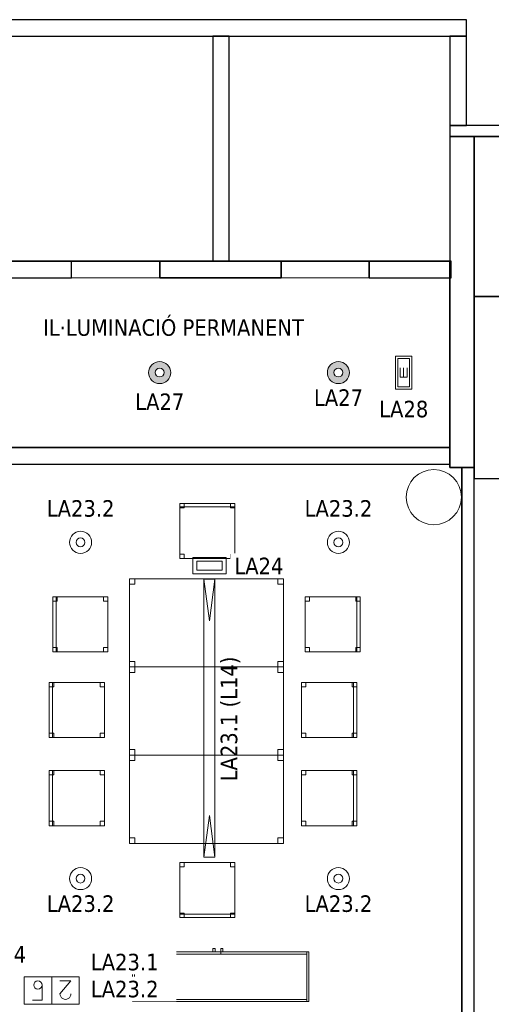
# Model space of a CAD drawing. Header units: metres. Extents: x 391.1 to 427.5, y 12.8 to 28.4.
# Tile 233 of 234: x 417.2 to 421.5, y 19.3 to 28.2. Entities that reach past the tile are written whole.
import ezdxf

# ---------------------------------------------------------------- set-up
doc = ezdxf.new("R2010")
doc.units = ezdxf.units.M
doc.layers.add('01_SUELOS', color=7, linetype='Continuous', lineweight=25, true_color=0x007f00)
for name, color, linetype, lineweight in [('02_MOBILIARIO', 7, 'Continuous', 18), ('A-COLS-____-MCUT', 7, 'Continuous', 18), ('A-COLS-____-OTLN', 7, 'Continuous', 18), ('A-DETL-____-MBND', 7, 'Continuous', 18), ('A-DETL-GENF-OTLN', 7, 'Continuous', 18), ('A-GENM-____-OTLN', 7, 'Continuous', 18), ('A-WALL-____-MCUT', 7, 'Continuous', 25), ('A-WALL-____-OTLN', 7, 'Continuous', 25), ('E-ELEC-FIXT-IDEN', 7, 'Continuous', 30), ('E-LITE-____-IDEN', 7, 'Continuous', 30), ('E-LITE-EQPM-IDEN', 7, 'Continuous', 30), ('G-____-____-TEXT', 7, 'Continuous', 30), ('Mobiliario', 7, 'Continuous', 18)]:
    doc.layers.add(name, color=color, linetype=linetype, lineweight=lineweight)
doc.styles.add('Tahoma_4', font='tahoma.ttf', dxfattribs={"height": 0.15})

# ---------------------------------------------------------------- blocks, each defined once
blk = doc.blocks.new('Family - Cadira d_Oficina_PA-152026-03_ENLLUMENAT_P0A')
at = {"layer": 'A-DETL-____-MBND', "color": 253, "true_color": 0xaaaaaa}
for p, q in [((0, 0), (0, 0.5)), ((0, 0.5), (0.5, 0.5)), ((0.5, 0.5), (0, 0.5)), ((0, 0.5), (0, 0)), ((0, 0.46), (0, 0.5)), ((0, 0.5), (0.04, 0.5)), ((0, 0.5), (0, 0.46)), ((0.04, 0.5), (0, 0.5)), ((0.04, 0.46), (0, 0.46)), ((0, 0.46), (0.04, 0.46)), ((0.04, 0.5), (0.04, 0.46)), ((0.04, 0.46), (0.04, 0.5)), ((0.46, 0.46), (0.46, 0.5)), ((0.46, 0.5), (0.5, 0.5)), ((0.46, 0.5), (0.46, 0.46)), ((0.5, 0.5), (0.46, 0.5)), ((0.5, 0.46), (0.46, 0.46)), ((0.46, 0.46), (0.5, 0.46)), ((0.47, 0), (0.47, 0.5)), ((0.47, 0.5), (0.5, 0.5)), ((0.47, 0.5), (0.47, 0)), ((0.5, 0.5), (0.47, 0.5)), ((0.5, 0.5), (0.5, 0)), ((0.5, 0), (0.5, 0.5)), ((0.5, 0.5), (0.5, 0.46)), ((0.5, 0.46), (0.5, 0.5)), ((0.5, 0.5), (0.5, 0)), ((0.5, 0), (0.5, 0.5)), ((0, 0), (0, 0.04)), ((0, 0.04), (0.04, 0.04)), ((0, 0.04), (0, 0)), ((0.04, 0.04), (0, 0.04)), ((0.5, 0), (0, 0)), ((0, 0), (0.5, 0)), ((0.04, 0), (0, 0)), ((0, 0), (0.04, 0)), ((0.04, 0.04), (0.04, 0)), ((0.04, 0), (0.04, 0.04)), ((0.46, 0), (0.46, 0.04)), ((0.46, 0.04), (0.5, 0.04)), ((0.46, 0.04), (0.46, 0)), ((0.5, 0.04), (0.46, 0.04)), ((0.5, 0), (0.46, 0)), ((0.46, 0), (0.5, 0)), ((0.47, 0), (0.5, 0)), ((0.5, 0.04), (0.5, 0)), ((0.5, 0), (0.5, 0.04)), ((0.5, 0), (0.47, 0))]:
    blk.add_line(p, q, dxfattribs=at)
blk = doc.blocks.new('Family - Evans PA-152030-03_ENLLUMENAT_P0A')
at = {"layer": 'A-WALL-____-MCUT', "color": 253, "true_color": 0xaaaaaa}
for p, q in [((2.0405, 0.15), (0, 0.15)), ((0, 0.15), (0, 0)), ((2.0405, 0), (2.0405, 0.15)), ((0, 0), (2.0405, 0))]:
    blk.add_line(p, q, dxfattribs=at)
at = {"layer": 'A-WALL-____-OTLN', "color": 253, "true_color": 0xaaaaaa}
for p, q in [((2.0405, 0.15), (0, 0.15)), ((0, 0.15), (0, 0)), ((2.0405, 0), (2.0405, 0.15)), ((0, 0), (2.0405, 0))]:
    blk.add_line(p, q, dxfattribs=at)
at = {"layer": 'A-WALL-____-OTLN', "color": 253, "lineweight": 18, "true_color": 0xaaaaaa}
blk.add_line((0, 0), (2.0405, 0), dxfattribs=at)
blk = doc.blocks.new('Family - Evans PA-152062-03_ENLLUMENAT_P0A')
at = {"layer": 'A-WALL-____-MCUT', "color": 253, "true_color": 0xaaaaaa}
for p, q in [((4.3623, 0.15), (0, 0.15)), ((0, 0.15), (0, 0)), ((0, 0), (4.3623, 0))]:
    blk.add_line(p, q, dxfattribs=at)
at = {"layer": 'A-WALL-____-OTLN', "color": 253, "true_color": 0xaaaaaa}
for p, q in [((4.3623, 0.15), (0, 0.15)), ((0, 0.15), (0, 0)), ((0, 0), (4.3623, 0))]:
    blk.add_line(p, q, dxfattribs=at)
at = {"layer": 'A-WALL-____-OTLN', "color": 253, "lineweight": 18, "true_color": 0xaaaaaa}
blk.add_line((0, 0), (4.3623, 0), dxfattribs=at)
blk = doc.blocks.new('Family - Cadira d_Oficina_PA-152230-03_ENLLUMENAT_P0A')
at = {"layer": 'A-DETL-____-MBND', "color": 253, "true_color": 0xaaaaaa}
for p, q in [((0, 0), (0, 0.5)), ((0, 0.5), (0.5, 0.5)), ((0.5, 0.5), (0, 0.5)), ((0, 0.5), (0, 0)), ((0, 0.46), (0, 0.5)), ((0, 0.5), (0.04, 0.5)), ((0, 0.5), (0, 0.46)), ((0.04, 0.5), (0, 0.5)), ((0, 0.47), (0, 0.5)), ((0, 0.5), (0.5, 0.5)), ((0, 0.5), (0, 0.47)), ((0.5, 0.5), (0, 0.5)), ((0.5, 0.47), (0, 0.47)), ((0, 0.47), (0.5, 0.47)), ((0.04, 0.46), (0, 0.46)), ((0, 0.46), (0.04, 0.46)), ((0.04, 0.5), (0.04, 0.46)), ((0.04, 0.46), (0.04, 0.5)), ((0.46, 0.46), (0.46, 0.5)), ((0.46, 0.5), (0.5, 0.5)), ((0.46, 0.5), (0.46, 0.46)), ((0.5, 0.5), (0.46, 0.5)), ((0.5, 0.46), (0.46, 0.46)), ((0.46, 0.46), (0.5, 0.46)), ((0.5, 0.5), (0.5, 0.46)), ((0.5, 0.46), (0.5, 0.5)), ((0.5, 0.5), (0.5, 0)), ((0.5, 0), (0.5, 0.5)), ((0.5, 0.5), (0.5, 0.47)), ((0.5, 0.47), (0.5, 0.5)), ((0, 0), (0, 0.04)), ((0, 0.04), (0.04, 0.04)), ((0, 0.04), (0, 0)), ((0.04, 0.04), (0, 0.04)), ((0.5, 0), (0, 0)), ((0, 0), (0.5, 0)), ((0.04, 0), (0, 0)), ((0, 0), (0.04, 0)), ((0.04, 0.04), (0.04, 0)), ((0.04, 0), (0.04, 0.04)), ((0.46, 0), (0.46, 0.04)), ((0.46, 0.04), (0.5, 0.04)), ((0.46, 0.04), (0.46, 0)), ((0.5, 0.04), (0.46, 0.04)), ((0.46, 0), (0.5, 0)), ((0.5, 0.04), (0.5, 0)), ((0.5, 0), (0.5, 0.04)), ((0.5, 0), (0.46, 0))]:
    blk.add_line(p, q, dxfattribs=at)
blk = doc.blocks.new('Family - Taula 140X80_PA-152242-03_ENLLUMENAT_P0A')
at = {"layer": 'A-DETL-____-MBND', "color": 253, "true_color": 0xaaaaaa}
for p, q in [((0, 0), (0, 0.8001)), ((0, 0.8001), (1.3969, 0.8001)), ((1.3969, 0.8001), (0, 0.8001)), ((0, 0.8001), (0, 0)), ((0, 0.7501), (0, 0.8001)), ((0, 0.8001), (0.05, 0.8001)), ((0.05, 0.8001), (0, 0.8001)), ((0, 0.8001), (0, 0.7501)), ((0.05, 0.7501), (0, 0.7501)), ((0, 0.7501), (0.05, 0.7501)), ((0.05, 0.8001), (0.05, 0.7501)), ((0.05, 0.7501), (0.05, 0.8001)), ((1.3469, 0.7501), (1.3469, 0.8001)), ((1.3469, 0.8001), (1.3969, 0.8001)), ((1.3969, 0.8001), (1.3469, 0.8001)), ((1.3469, 0.8001), (1.3469, 0.7501)), ((1.3969, 0.7501), (1.3469, 0.7501)), ((1.3469, 0.7501), (1.3969, 0.7501)), ((1.3969, 0.8001), (1.3969, 0.7501)), ((1.3969, 0.7501), (1.3969, 0.8001)), ((1.3969, 0.8001), (1.3969, 0)), ((1.3969, 0), (1.3969, 0.8001)), ((0, 0), (0, 0.05)), ((0, 0.05), (0.05, 0.05)), ((0.05, 0.05), (0, 0.05)), ((0, 0.05), (0, 0)), ((1.3969, 0), (0, 0)), ((0, 0), (1.3969, 0)), ((0.05, 0), (0, 0)), ((0, 0), (0.05, 0)), ((0.05, 0.05), (0.05, 0)), ((0.05, 0), (0.05, 0.05)), ((1.3469, 0), (1.3469, 0.05)), ((1.3469, 0.05), (1.3969, 0.05)), ((1.3969, 0.05), (1.3469, 0.05)), ((1.3469, 0.05), (1.3469, 0)), ((1.3969, 0), (1.3469, 0)), ((1.3969, 0.05), (1.3969, 0)), ((1.3969, 0), (1.3969, 0.05)), ((1.3469, 0), (1.3969, 0))]:
    blk.add_line(p, q, dxfattribs=at)
blk = doc.blocks.new('Family - Evans PA-152249-03_ENLLUMENAT_P0A')
at = {"layer": 'A-WALL-____-MCUT', "color": 253, "true_color": 0xaaaaaa}
for p, q in [((1.76, 0.15), (0.8801, 0.15)), ((1.76, 0), (1.76, 0.15)), ((3.66, 0.15), (2.56, 0.15)), ((2.56, 0.15), (2.56, 0)), ((3.66, 0), (3.66, 0.15)), ((5.2036, 0.15), (4.46, 0.15)), ((4.46, 0.15), (4.46, 0)), ((5.2036, 0), (5.2036, 0.15)), ((0.8801, 0), (1.76, 0)), ((2.56, 0), (3.66, 0)), ((4.46, 0), (5.2036, 0))]:
    blk.add_line(p, q, dxfattribs=at)
at = {"layer": 'A-WALL-____-OTLN', "color": 253, "true_color": 0xaaaaaa}
for p, q in [((1.76, 0.15), (0, 0.15)), ((1.76, 0), (1.76, 0.15)), ((3.66, 0.15), (2.56, 0.15)), ((2.56, 0), (2.56, 0.15)), ((3.66, 0.15), (3.66, 0)), ((4.46, 0), (4.46, 0.15)), ((5.2036, 0.15), (4.46, 0.15)), ((5.2036, 0), (5.2036, 0.15)), ((0, 0), (1.76, 0)), ((4.46, 0), (5.2036, 0)), ((3.66, 0), (2.56, 0))]:
    blk.add_line(p, q, dxfattribs=at)
at = {"layer": 'A-WALL-____-OTLN', "color": 253, "lineweight": 18, "true_color": 0xaaaaaa}
blk.add_line((-0.0002, 0), (5.19, 0), dxfattribs=at)
blk = doc.blocks.new('Family - Vano de puerta PA-152253-03_ENLLUMENAT_P0A')
at = {"layer": 'A-GENM-____-OTLN', "color": 253, "true_color": 0xaaaaaa}
for p, q in [((417.7069, 26.0396), (417.7069, 25.8896)), ((418.5069, 26.0396), (417.7069, 26.0396)), ((417.7069, 26.0396), (417.7069, 25.8896)), ((417.7069, 26.0396), (418.5069, 26.0396)), ((418.5069, 25.8896), (418.5069, 26.0396)), ((418.5069, 26.0396), (418.5069, 25.8896)), ((417.7069, 25.8896), (418.5069, 25.8896)), ((418.5069, 25.8896), (417.7069, 25.8896))]:
    blk.add_line(p, q, dxfattribs=at)
blk = doc.blocks.new('Family - Vano de puerta PA-152255-03_ENLLUMENAT_P0A')
at = {"layer": 'A-GENM-____-OTLN', "color": 253, "true_color": 0xaaaaaa}
for p, q in [((419.6069, 26.0396), (419.6069, 25.8896)), ((420.4069, 26.0396), (419.6069, 26.0396)), ((419.6069, 26.0396), (419.6069, 25.8896)), ((419.6069, 26.0396), (420.4069, 26.0396)), ((420.4069, 25.8896), (420.4069, 26.0396)), ((420.4069, 26.0396), (420.4069, 25.8896)), ((419.6069, 25.8896), (420.4069, 25.8896)), ((420.4069, 25.8896), (419.6069, 25.8896))]:
    blk.add_line(p, q, dxfattribs=at)
blk = doc.blocks.new('Family - Evans PA-152263-03_ENLLUMENAT_P0A')
at = {"layer": 'A-WALL-____-MCUT', "color": 253, "true_color": 0xaaaaaa}
for p, q in [((3.0001, 0.22), (0, 0.22)), ((0, 0.22), (0, 0)), ((3.0001, 0), (3.0001, 0.22)), ((0, 0), (3.0001, 0))]:
    blk.add_line(p, q, dxfattribs=at)
at = {"layer": 'A-WALL-____-OTLN', "color": 253, "true_color": 0xaaaaaa}
for p, q in [((3.0001, 0.22), (0, 0.22)), ((0, 0.22), (0, 0)), ((3.0001, 0), (3.0001, 0.22)), ((0, 0), (3.0001, 0))]:
    blk.add_line(p, q, dxfattribs=at)
at = {"layer": 'A-WALL-____-OTLN', "color": 253, "lineweight": 18, "true_color": 0xaaaaaa}
blk.add_line((0, 0), (2.9979, 0), dxfattribs=at)
blk = doc.blocks.new('Family - LONDR55-XX_ZZ-ARQ-CAA-M3D-Londres55-152321-03_ENLLUMENAT_P0A')
at = {"layer": '01_SUELOS', "color": 9, "true_color": 0xaad4aa}
for p, q in [((17.78, 2.4059), (13.5678, 2.4059)), ((17.78, 2.4059), (13.5678, 2.4059)), ((13.5678, 2.4059), (17.78, 2.4059)), ((13.5678, 2.4059), (17.78, 2.4059)), ((17.78, 0.7159), (17.78, 2.4059)), ((17.78, 0.7159), (17.78, 2.4059)), ((17.78, 0.7159), (17.78, 2.4059)), ((17.78, 0.7159), (17.78, 2.4059)), ((6.46, 0.7095), (17.78, 0.7159)), ((6.46, 0.7095), (17.78, 0.7159)), ((17.78, 0.7159), (6.46, 0.7095)), ((17.78, 0.7159), (6.46, 0.7095))]:
    blk.add_line(p, q, dxfattribs=at)
blk = doc.blocks.new('Family - Evans PA-152325-03_ENLLUMENAT_P0A')
at = {"layer": 'A-WALL-____-MCUT', "color": 253, "true_color": 0xaaaaaa}
for p, q in [((6.7, 0.15), (0, 0.15)), ((0, 0.15), (0, 0)), ((0, 0), (6.7, 0))]:
    blk.add_line(p, q, dxfattribs=at)
at = {"layer": 'A-WALL-____-OTLN', "color": 253, "true_color": 0xaaaaaa}
for p, q in [((6.7, 0.15), (0, 0.15)), ((0, 0.15), (0, 0)), ((0, 0), (6.7, 0))]:
    blk.add_line(p, q, dxfattribs=at)
at = {"layer": 'A-WALL-____-OTLN', "color": 253, "lineweight": 18, "true_color": 0xaaaaaa}
blk.add_line((0, 0), (6.7, 0), dxfattribs=at)
blk = doc.blocks.new('Family - Cadira d_Oficina_PA-152335-03_ENLLUMENAT_P0A')
at = {"layer": 'A-DETL-____-MBND', "color": 253, "true_color": 0xaaaaaa}
for p, q in [((0, 0.5), (0.03, 0.5)), ((0, 0), (0, 0.5)), ((0.03, 0.5), (0, 0.5)), ((0, 0.5), (0, 0)), ((0, 0), (0, 0.5)), ((0, 0.5), (0.5, 0.5)), ((0, 0.5), (0, 0)), ((0.5, 0.5), (0, 0.5)), ((0, 0.5), (0.04, 0.5)), ((0, 0.46), (0, 0.5)), ((0.04, 0.5), (0, 0.5)), ((0, 0.5), (0, 0.46)), ((0.04, 0.46), (0, 0.46)), ((0, 0.46), (0.04, 0.46)), ((0.03, 0.5), (0.03, 0)), ((0.03, 0), (0.03, 0.5)), ((0.04, 0.5), (0.04, 0.46)), ((0.04, 0.46), (0.04, 0.5)), ((0.46, 0.5), (0.5, 0.5)), ((0.46, 0.46), (0.46, 0.5)), ((0.5, 0.5), (0.46, 0.5)), ((0.46, 0.5), (0.46, 0.46)), ((0.5, 0.46), (0.46, 0.46)), ((0.46, 0.46), (0.5, 0.46)), ((0.5, 0.5), (0.5, 0)), ((0.5, 0), (0.5, 0.5)), ((0.5, 0.5), (0.5, 0.46)), ((0.5, 0.46), (0.5, 0.5)), ((0, 0.04), (0.04, 0.04)), ((0, 0), (0, 0.04)), ((0.04, 0.04), (0, 0.04)), ((0, 0.04), (0, 0)), ((0.04, 0), (0, 0)), ((0, 0), (0.04, 0)), ((0, 0), (0.03, 0)), ((0.5, 0), (0, 0)), ((0, 0), (0.5, 0)), ((0.04, 0.04), (0.04, 0)), ((0.04, 0), (0.04, 0.04)), ((0.46, 0.04), (0.5, 0.04)), ((0.46, 0), (0.46, 0.04)), ((0.5, 0.04), (0.46, 0.04)), ((0.46, 0.04), (0.46, 0)), ((0.5, 0), (0.46, 0)), ((0.46, 0), (0.5, 0)), ((0.5, 0.04), (0.5, 0)), ((0.5, 0), (0.5, 0.04)), ((0.03, 0), (0, 0))]:
    blk.add_line(p, q, dxfattribs=at)
blk = doc.blocks.new('Family - Armai 160x45_PA-152357-03_ENLLUMENAT_P0A')
at = {"layer": '02_MOBILIARIO', "color": 253, "true_color": 0xaaaaaa}
for p, q in [((0.02, 0.45), (0, 0.45)), ((0, 0), (0, 0.45)), ((0, 0.45), (1.6, 0.45)), ((1.6, 0.45), (0, 0.45)), ((0, 0), (0, 0.45)), ((0, 0.45), (0, 0)), ((0.02, 0.43), (0.02, 0.45)), ((0.02, 0.45), (0.8, 0.45)), ((0.02, 0.45), (0.02, 0)), ((0.73, 0.45), (0.73, 0.48)), ((0.73, 0.48), (0.75, 0.48)), ((0.73, 0.45), (0.73, 0.48)), ((0.75, 0.48), (0.73, 0.48)), ((0.75, 0.45), (0.73, 0.45)), ((0.73, 0.45), (0.75, 0.45)), ((0.75, 0.48), (0.75, 0.45)), ((0.75, 0.45), (0.75, 0.48)), ((0.8, 0.45), (0.8, 0.48)), ((0.8, 0.48), (0.82, 0.48)), ((0.8, 0.45), (0.8, 0.48)), ((0.82, 0.48), (0.8, 0.48)), ((0.8, 0.43), (0.8, 0.45)), ((0.8, 0.45), (1.58, 0.45)), ((0.8, 0.43), (0.8, 0.45)), ((0.82, 0.45), (0.8, 0.45)), ((0.8, 0.45), (0.82, 0.45)), ((0.82, 0.48), (0.82, 0.45)), ((0.82, 0.45), (0.82, 0.48)), ((1.58, 0.43), (1.58, 0.45)), ((1.6, 0.45), (1.58, 0.45)), ((1.58, 0), (1.58, 0.45)), ((1.6, 0.45), (1.6, 0)), ((1.6, 0.45), (1.6, 0)), ((1.6, 0), (1.6, 0.45)), ((0.8, 0.43), (0.02, 0.43)), ((1.58, 0.43), (0.8, 0.43)), ((0.02, 0), (0, 0)), ((1.6, 0), (0, 0)), ((0, 0), (1.6, 0)), ((0.02, 0), (0.02, 0.02)), ((0.02, 0.02), (1.58, 0.02)), ((1.58, 0), (0.02, 0)), ((1.58, 0), (1.58, 0.02)), ((1.6, 0), (1.58, 0))]:
    blk.add_line(p, q, dxfattribs=at)
at = {"layer": 'Mobiliario', "color": 253, "true_color": 0xaaaaaa}
for p, q in [((0.02, 0.45), (0, 0.45)), ((0, 0.45), (0, 0)), ((0.8, 0.45), (0.02, 0.45)), ((0.02, 0.45), (0.02, 0.43)), ((0.02, 0), (0.02, 0.45)), ((1.58, 0.45), (0.8, 0.45)), ((0.8, 0.45), (0.8, 0.43)), ((0.8, 0.43), (0.8, 0.45)), ((1.58, 0.43), (1.58, 0.45)), ((1.6, 0.45), (1.58, 0.45)), ((1.58, 0.45), (1.58, 0)), ((1.6, 0), (1.6, 0.45)), ((0.02, 0.43), (0.8, 0.43)), ((0.8, 0.43), (1.58, 0.43)), ((0, 0), (0.02, 0)), ((1.58, 0.02), (0.02, 0.02)), ((0.02, 0.02), (0.02, 0)), ((0.02, 0), (1.58, 0)), ((1.58, 0), (1.58, 0.02)), ((1.58, 0), (1.6, 0))]:
    blk.add_line(p, q, dxfattribs=at)
blk = doc.blocks.new('Family - Mampara PA-152398-03_ENLLUMENAT_P0A')
at = {"layer": 'A-WALL-____-MCUT', "color": 253, "true_color": 0xaaaaaa}
for p, q in [((9.6199, 0.11), (0, 0.11)), ((9.6199, 0), (9.6199, 0.11)), ((0, 0), (9.6199, 0))]:
    blk.add_line(p, q, dxfattribs=at)
at = {"layer": 'A-WALL-____-OTLN', "color": 253, "true_color": 0xaaaaaa}
for p, q in [((9.6199, 0.11), (0, 0.11)), ((9.6199, 0), (9.6199, 0.11)), ((0, 0), (9.6199, 0))]:
    blk.add_line(p, q, dxfattribs=at)
at = {"layer": 'A-WALL-____-OTLN', "color": 253, "lineweight": 18, "true_color": 0xaaaaaa}
blk.add_line((0, 0), (9.6199, 0), dxfattribs=at)
blk = doc.blocks.new('Family - Cadira d_Oficina_PA-152422-03_ENLLUMENAT_P0A')
at = {"layer": 'A-DETL-____-MBND', "color": 253, "true_color": 0xaaaaaa}
for p, q in [((0, 0), (0, 0.5)), ((0, 0.5), (0.5, 0.5)), ((0.5, 0.5), (0, 0.5)), ((0, 0.5), (0, 0)), ((0, 0.46), (0, 0.5)), ((0, 0.5), (0.04, 0.5)), ((0, 0.5), (0, 0.46)), ((0.04, 0.5), (0, 0.5)), ((0.04, 0.46), (0, 0.46)), ((0, 0.46), (0.04, 0.46)), ((0.04, 0.5), (0.04, 0.46)), ((0.04, 0.46), (0.04, 0.5)), ((0.46, 0.46), (0.46, 0.5)), ((0.46, 0.5), (0.5, 0.5)), ((0.46, 0.5), (0.46, 0.46)), ((0.5, 0.5), (0.46, 0.5)), ((0.5, 0.46), (0.46, 0.46)), ((0.46, 0.46), (0.5, 0.46)), ((0.47, 0), (0.47, 0.5)), ((0.47, 0.5), (0.5, 0.5)), ((0.47, 0.5), (0.47, 0)), ((0.5, 0.5), (0.47, 0.5)), ((0.5, 0.5), (0.5, 0.46)), ((0.5, 0.46), (0.5, 0.5)), ((0.5, 0.5), (0.5, 0)), ((0.5, 0), (0.5, 0.5)), ((0.5, 0.5), (0.5, 0)), ((0.5, 0), (0.5, 0.5)), ((0, 0), (0, 0.04)), ((0, 0.04), (0.04, 0.04)), ((0, 0.04), (0, 0)), ((0.04, 0.04), (0, 0.04)), ((0.5, 0), (0, 0)), ((0, 0), (0.5, 0)), ((0.04, 0), (0, 0)), ((0, 0), (0.04, 0)), ((0.04, 0.04), (0.04, 0)), ((0.04, 0), (0.04, 0.04)), ((0.46, 0), (0.46, 0.04)), ((0.46, 0.04), (0.5, 0.04)), ((0.46, 0.04), (0.46, 0)), ((0.5, 0.04), (0.46, 0.04)), ((0.5, 0), (0.46, 0)), ((0.46, 0), (0.5, 0)), ((0.47, 0), (0.5, 0)), ((0.5, 0.04), (0.5, 0)), ((0.5, 0), (0.5, 0.04)), ((0.5, 0), (0.47, 0))]:
    blk.add_line(p, q, dxfattribs=at)
blk = doc.blocks.new('Family - Taula 140X80_PA-152446-03_ENLLUMENAT_P0A')
at = {"layer": 'A-DETL-____-MBND', "color": 253, "true_color": 0xaaaaaa}
for p, q in [((0, 0.7501), (0, 0.8001)), ((0, 0.8001), (0.05, 0.8001)), ((0.05, 0.8001), (0, 0.8001)), ((0, 0.8001), (0, 0.7501)), ((0, 0), (0, 0.8001)), ((0, 0.8001), (1.3969, 0.8001)), ((1.3969, 0.8001), (0, 0.8001)), ((0, 0.8001), (0, 0)), ((0.05, 0.7501), (0, 0.7501)), ((0, 0.7501), (0.05, 0.7501)), ((0.05, 0.8001), (0.05, 0.7501)), ((0.05, 0.7501), (0.05, 0.8001)), ((1.3469, 0.7501), (1.3469, 0.8001)), ((1.3469, 0.8001), (1.3969, 0.8001)), ((1.3969, 0.8001), (1.3469, 0.8001)), ((1.3469, 0.8001), (1.3469, 0.7501)), ((1.3969, 0.7501), (1.3469, 0.7501)), ((1.3469, 0.7501), (1.3969, 0.7501)), ((1.3969, 0.8001), (1.3969, 0.7501)), ((1.3969, 0.7501), (1.3969, 0.8001)), ((1.3969, 0.8001), (1.3969, 0)), ((1.3969, 0), (1.3969, 0.8001)), ((0, 0), (0, 0.05)), ((0, 0.05), (0.05, 0.05)), ((0.05, 0.05), (0, 0.05)), ((0, 0.05), (0, 0)), ((0.05, 0), (0, 0)), ((0, 0), (0.05, 0)), ((1.3969, 0), (0, 0)), ((0, 0), (1.3969, 0)), ((0.05, 0.05), (0.05, 0)), ((0.05, 0), (0.05, 0.05)), ((1.3469, 0), (1.3469, 0.05)), ((1.3469, 0.05), (1.3969, 0.05)), ((1.3969, 0.05), (1.3469, 0.05)), ((1.3469, 0.05), (1.3469, 0)), ((1.3969, 0), (1.3469, 0)), ((1.3969, 0.05), (1.3969, 0)), ((1.3969, 0), (1.3969, 0.05)), ((1.3469, 0), (1.3969, 0))]:
    blk.add_line(p, q, dxfattribs=at)
blk = doc.blocks.new('Family - Cadira d_Oficina_PA-152475-03_ENLLUMENAT_P0A')
at = {"layer": 'A-DETL-____-MBND', "color": 253, "true_color": 0xaaaaaa}
for p, q in [((0, 0), (0, 0.5)), ((0, 0.5), (0.5, 0.5)), ((0, 0.5), (0, 0)), ((0.5, 0.5), (0, 0.5)), ((0, 0.5), (0.03, 0.5)), ((0, 0), (0, 0.5)), ((0.03, 0.5), (0, 0.5)), ((0, 0.5), (0, 0)), ((0, 0.5), (0.04, 0.5)), ((0, 0.46), (0, 0.5)), ((0.04, 0.5), (0, 0.5)), ((0, 0.5), (0, 0.46)), ((0.04, 0.46), (0, 0.46)), ((0, 0.46), (0.04, 0.46)), ((0.03, 0.5), (0.03, 0)), ((0.03, 0), (0.03, 0.5)), ((0.04, 0.5), (0.04, 0.46)), ((0.04, 0.46), (0.04, 0.5)), ((0.46, 0.5), (0.5, 0.5)), ((0.46, 0.46), (0.46, 0.5)), ((0.5, 0.5), (0.46, 0.5)), ((0.46, 0.5), (0.46, 0.46)), ((0.5, 0.46), (0.46, 0.46)), ((0.46, 0.46), (0.5, 0.46)), ((0.5, 0.5), (0.5, 0)), ((0.5, 0), (0.5, 0.5)), ((0.5, 0.5), (0.5, 0.46)), ((0.5, 0.46), (0.5, 0.5)), ((0, 0.04), (0.04, 0.04)), ((0, 0), (0, 0.04)), ((0.04, 0.04), (0, 0.04)), ((0, 0.04), (0, 0)), ((0.04, 0), (0, 0)), ((0, 0), (0.04, 0)), ((0.5, 0), (0, 0)), ((0, 0), (0.5, 0)), ((0, 0), (0.03, 0)), ((0.04, 0.04), (0.04, 0)), ((0.04, 0), (0.04, 0.04)), ((0.46, 0.04), (0.5, 0.04)), ((0.46, 0), (0.46, 0.04)), ((0.5, 0.04), (0.46, 0.04)), ((0.46, 0.04), (0.46, 0)), ((0.5, 0), (0.46, 0)), ((0.46, 0), (0.5, 0)), ((0.5, 0.04), (0.5, 0)), ((0.5, 0), (0.5, 0.04)), ((0.03, 0), (0, 0))]:
    blk.add_line(p, q, dxfattribs=at)
blk = doc.blocks.new('Family - Evans PA-152506-03_ENLLUMENAT_P0A')
at = {"layer": 'A-WALL-____-MCUT', "color": 253, "true_color": 0xaaaaaa}
for p, q in [((5.1678, 0.1), (4.1203, 0.1)), ((5.5109, 0.1), (5.1678, 0.1)), ((5.5109, 0), (5.5109, 0.1)), ((4.1203, 0), (5.1678, 0)), ((5.1678, 0), (5.5109, 0))]:
    blk.add_line(p, q, dxfattribs=at)
at = {"layer": 'A-WALL-____-OTLN', "color": 253, "true_color": 0xaaaaaa}
for p, q in [((5.5109, 0.1), (0.0207, 0.1)), ((5.5109, 0), (5.5109, 0.1)), ((0, 0), (5.5109, 0))]:
    blk.add_line(p, q, dxfattribs=at)
at = {"layer": 'A-WALL-____-OTLN', "color": 253, "lineweight": 18, "true_color": 0xaaaaaa}
blk.add_line((0, 0), (5.5109, 0), dxfattribs=at)
blk = doc.blocks.new('Family - Cadira d_Oficina_PA-152528-03_ENLLUMENAT_P0A')
at = {"layer": 'A-DETL-____-MBND', "color": 253, "true_color": 0xaaaaaa}
for p, q in [((0, 0.5), (0.03, 0.5)), ((0, 0), (0, 0.5)), ((0.03, 0.5), (0, 0.5)), ((0, 0.5), (0, 0)), ((0, 0), (0, 0.5)), ((0, 0.5), (0.5, 0.5)), ((0, 0.5), (0, 0)), ((0.5, 0.5), (0, 0.5)), ((0, 0.5), (0.04, 0.5)), ((0, 0.46), (0, 0.5)), ((0.04, 0.5), (0, 0.5)), ((0, 0.5), (0, 0.46)), ((0.04, 0.46), (0, 0.46)), ((0, 0.46), (0.04, 0.46)), ((0.03, 0.5), (0.03, 0)), ((0.03, 0), (0.03, 0.5)), ((0.04, 0.5), (0.04, 0.46)), ((0.04, 0.46), (0.04, 0.5)), ((0.46, 0.5), (0.5, 0.5)), ((0.46, 0.46), (0.46, 0.5)), ((0.5, 0.5), (0.46, 0.5)), ((0.46, 0.5), (0.46, 0.46)), ((0.5, 0.46), (0.46, 0.46)), ((0.46, 0.46), (0.5, 0.46)), ((0.5, 0.5), (0.5, 0.46)), ((0.5, 0.46), (0.5, 0.5)), ((0.5, 0.5), (0.5, 0)), ((0.5, 0), (0.5, 0.5)), ((0, 0.04), (0.04, 0.04)), ((0, 0), (0, 0.04)), ((0.04, 0.04), (0, 0.04)), ((0, 0.04), (0, 0)), ((0, 0), (0.03, 0)), ((0.04, 0), (0, 0)), ((0, 0), (0.04, 0)), ((0.5, 0), (0, 0)), ((0, 0), (0.5, 0)), ((0.04, 0.04), (0.04, 0)), ((0.04, 0), (0.04, 0.04)), ((0.46, 0.04), (0.5, 0.04)), ((0.46, 0), (0.46, 0.04)), ((0.5, 0.04), (0.46, 0.04)), ((0.46, 0.04), (0.46, 0)), ((0.5, 0), (0.46, 0)), ((0.46, 0), (0.5, 0)), ((0.5, 0.04), (0.5, 0)), ((0.5, 0), (0.5, 0.04)), ((0.03, 0), (0, 0))]:
    blk.add_line(p, q, dxfattribs=at)
blk = doc.blocks.new('Family - Pilar PA-152559-03_ENLLUMENAT_P0A')
at = {"layer": 'A-COLS-____-MCUT', "color": 253, "true_color": 0xaaaaaa}
for start, end in [(360, 180), (180, 360)]:
    blk.add_arc((0.25, 0.25), 0.25, start, end, dxfattribs=at)
at = {"layer": 'A-COLS-____-OTLN', "color": 253, "true_color": 0xaaaaaa}
for start, end in [(360, 180), (180, 360)]:
    blk.add_arc((0.25, 0.25), 0.25, start, end, dxfattribs=at)
blk = doc.blocks.new('Family - Taula 140X80_PA-152597-03_ENLLUMENAT_P0A')
at = {"layer": 'A-DETL-____-MBND', "color": 253, "true_color": 0xaaaaaa}
for p, q in [((0, 0.7501), (0, 0.8001)), ((0, 0.8001), (0.05, 0.8001)), ((0.05, 0.8001), (0, 0.8001)), ((0, 0.8001), (0, 0.7501)), ((0, 0), (0, 0.8001)), ((0, 0.8001), (1.3969, 0.8001)), ((1.3969, 0.8001), (0, 0.8001)), ((0, 0.8001), (0, 0)), ((0.05, 0.7501), (0, 0.7501)), ((0, 0.7501), (0.05, 0.7501)), ((0.05, 0.8001), (0.05, 0.7501)), ((0.05, 0.7501), (0.05, 0.8001)), ((1.3469, 0.7501), (1.3469, 0.8001)), ((1.3469, 0.8001), (1.3969, 0.8001)), ((1.3969, 0.8001), (1.3469, 0.8001)), ((1.3469, 0.8001), (1.3469, 0.7501)), ((1.3969, 0.7501), (1.3469, 0.7501)), ((1.3469, 0.7501), (1.3969, 0.7501)), ((1.3969, 0.8001), (1.3969, 0.7501)), ((1.3969, 0.7501), (1.3969, 0.8001)), ((1.3969, 0.8001), (1.3969, 0)), ((1.3969, 0), (1.3969, 0.8001)), ((0, 0), (0, 0.05)), ((0, 0.05), (0.05, 0.05)), ((0.05, 0.05), (0, 0.05)), ((0, 0.05), (0, 0)), ((0.05, 0), (0, 0)), ((0, 0), (0.05, 0)), ((1.3969, 0), (0, 0)), ((0, 0), (1.3969, 0)), ((0.05, 0.05), (0.05, 0)), ((0.05, 0), (0.05, 0.05)), ((1.3469, 0), (1.3469, 0.05)), ((1.3469, 0.05), (1.3969, 0.05)), ((1.3969, 0.05), (1.3469, 0.05)), ((1.3469, 0.05), (1.3469, 0)), ((1.3969, 0), (1.3469, 0)), ((1.3969, 0.05), (1.3969, 0)), ((1.3969, 0), (1.3969, 0.05)), ((1.3469, 0), (1.3969, 0))]:
    blk.add_line(p, q, dxfattribs=at)
blk = doc.blocks.new('Family - LONDR55-XX_ZZ-ARQ-CAA-M3D-Londres55-152611-03_ENLLUMENAT_P0A')
at = {"layer": '01_SUELOS', "color": 9, "true_color": 0xaad4aa}
for p, q in [((21.9598, 11.109), (10.6397, 11.1025)), ((10.6397, 11.1025), (21.9598, 11.109)), ((21.9598, 10.9289), (21.9598, 11.109)), ((21.9598, 11.109), (21.9598, 10.9289)), ((22.0698, 10.9289), (21.9598, 10.9289)), ((21.9598, 10.9289), (22.0698, 10.9289)), ((22.0698, 1.209), (22.0698, 10.9289)), ((22.0698, 10.9289), (22.0698, 1.209))]:
    blk.add_line(p, q, dxfattribs=at)
blk = doc.blocks.new('Family - Cadira d_Oficina_PA-152613-03_ENLLUMENAT_P0A')
at = {"layer": 'A-DETL-____-MBND', "color": 253, "true_color": 0xaaaaaa}
for p, q in [((0, 0), (0, 0.5)), ((0, 0.5), (0.5, 0.5)), ((0, 0.5), (0, 0)), ((0.5, 0.5), (0, 0.5)), ((0, 0.5), (0.04, 0.5)), ((0, 0.46), (0, 0.5)), ((0.04, 0.5), (0, 0.5)), ((0, 0.5), (0, 0.46)), ((0.04, 0.46), (0, 0.46)), ((0, 0.46), (0.04, 0.46)), ((0.04, 0.5), (0.04, 0.46)), ((0.04, 0.46), (0.04, 0.5)), ((0.46, 0.5), (0.5, 0.5)), ((0.46, 0.46), (0.46, 0.5)), ((0.5, 0.5), (0.46, 0.5)), ((0.46, 0.5), (0.46, 0.46)), ((0.5, 0.46), (0.46, 0.46)), ((0.46, 0.46), (0.5, 0.46)), ((0.5, 0.5), (0.5, 0)), ((0.5, 0), (0.5, 0.5)), ((0.5, 0.5), (0.5, 0.46)), ((0.5, 0.46), (0.5, 0.5)), ((0, 0.04), (0.04, 0.04)), ((0, 0), (0, 0.04)), ((0.04, 0.04), (0, 0.04)), ((0, 0.04), (0, 0)), ((0, 0.03), (0.5, 0.03)), ((0, 0), (0, 0.03)), ((0.5, 0.03), (0, 0.03)), ((0, 0.03), (0, 0)), ((0.04, 0), (0, 0)), ((0, 0), (0.04, 0)), ((0.5, 0), (0, 0)), ((0, 0), (0.5, 0)), ((0.5, 0), (0, 0)), ((0, 0), (0.5, 0)), ((0.04, 0.04), (0.04, 0)), ((0.04, 0), (0.04, 0.04)), ((0.46, 0.04), (0.5, 0.04)), ((0.46, 0), (0.46, 0.04)), ((0.5, 0.04), (0.46, 0.04)), ((0.46, 0.04), (0.46, 0)), ((0.46, 0), (0.5, 0)), ((0.5, 0.04), (0.5, 0)), ((0.5, 0), (0.5, 0.04)), ((0.5, 0.03), (0.5, 0)), ((0.5, 0), (0.5, 0.03)), ((0.5, 0), (0.46, 0))]:
    blk.add_line(p, q, dxfattribs=at)
blk = doc.blocks.new('Family - Evans PA-152623-03_ENLLUMENAT_P0A')
at = {"layer": 'A-WALL-____-MCUT', "color": 253, "true_color": 0xaaaaaa}
for p, q in [((0.8105, 0.15), (0, 0.15)), ((0, 0.15), (0, 0)), ((0.8105, 0), (0.8105, 0.15)), ((0, 0), (0.8105, 0))]:
    blk.add_line(p, q, dxfattribs=at)
at = {"layer": 'A-WALL-____-OTLN', "color": 253, "true_color": 0xaaaaaa}
for p, q in [((0.8105, 0.15), (0, 0.15)), ((0, 0.15), (0, 0)), ((0.8105, 0), (0.8105, 0.15)), ((0, 0), (0.8105, 0))]:
    blk.add_line(p, q, dxfattribs=at)
at = {"layer": 'A-WALL-____-OTLN', "color": 253, "lineweight": 18, "true_color": 0xaaaaaa}
blk.add_line((0, 0), (0.8105, 0), dxfattribs=at)
blk = doc.blocks.new('Family - Cadira d_Oficina_PA-152676-03_ENLLUMENAT_P0A')
at = {"layer": 'A-DETL-____-MBND', "color": 253, "true_color": 0xaaaaaa}
for p, q in [((0, 0), (0, 0.5)), ((0, 0.5), (0.5, 0.5)), ((0.5, 0.5), (0, 0.5)), ((0, 0.5), (0, 0)), ((0, 0.46), (0, 0.5)), ((0, 0.5), (0.04, 0.5)), ((0, 0.5), (0, 0.46)), ((0.04, 0.5), (0, 0.5)), ((0.04, 0.46), (0, 0.46)), ((0, 0.46), (0.04, 0.46)), ((0.04, 0.5), (0.04, 0.46)), ((0.04, 0.46), (0.04, 0.5)), ((0.46, 0.46), (0.46, 0.5)), ((0.46, 0.5), (0.5, 0.5)), ((0.46, 0.5), (0.46, 0.46)), ((0.5, 0.5), (0.46, 0.5)), ((0.5, 0.46), (0.46, 0.46)), ((0.46, 0.46), (0.5, 0.46)), ((0.47, 0), (0.47, 0.5)), ((0.47, 0.5), (0.5, 0.5)), ((0.47, 0.5), (0.47, 0)), ((0.5, 0.5), (0.47, 0.5)), ((0.5, 0.5), (0.5, 0.46)), ((0.5, 0.46), (0.5, 0.5)), ((0.5, 0.5), (0.5, 0)), ((0.5, 0), (0.5, 0.5)), ((0.5, 0.5), (0.5, 0)), ((0.5, 0), (0.5, 0.5)), ((0, 0), (0, 0.04)), ((0, 0.04), (0.04, 0.04)), ((0, 0.04), (0, 0)), ((0.04, 0.04), (0, 0.04)), ((0.5, 0), (0, 0)), ((0, 0), (0.5, 0)), ((0.04, 0), (0, 0)), ((0, 0), (0.04, 0)), ((0.04, 0.04), (0.04, 0)), ((0.04, 0), (0.04, 0.04)), ((0.46, 0), (0.46, 0.04)), ((0.46, 0.04), (0.5, 0.04)), ((0.46, 0.04), (0.46, 0)), ((0.5, 0.04), (0.46, 0.04)), ((0.5, 0), (0.46, 0)), ((0.46, 0), (0.5, 0)), ((0.47, 0), (0.5, 0)), ((0.5, 0.04), (0.5, 0)), ((0.5, 0), (0.5, 0.04)), ((0.5, 0), (0.47, 0))]:
    blk.add_line(p, q, dxfattribs=at)
blk = doc.blocks.new('Family - LONDR55-XX_ZZ-ARQ-CAA-M3D-Londres55-155430-03_ENLLUMENAT_P0A')
at = {"layer": '01_SUELOS', "color": 9, "true_color": 0xaad4aa}
for p, q in [((1.1798, 3.0999), (0, 3.0999)), ((0, 3.0999), (0.0003, 1.6498)), ((0, 3.0999), (0.0003, 1.6498)), ((1.1798, 3.0999), (0, 3.0999)), ((0.0003, 1.6498), (0, 3.0999)), ((0.0003, 1.6498), (0, 3.0999)), ((0, 3.0999), (0.0003, 0)), ((0, 3.0999), (0.0003, 0)), ((0, 3.0999), (0.0003, 0)), ((0, 3.0999), (0.0003, 1.6498)), ((0.0003, 0), (0, 3.0999)), ((0, 3.0999), (0.0003, 1.6498)), ((0.0003, 1.6498), (1.1802, 1.6498)), ((0.0003, 1.6498), (1.1802, 1.6498)), ((0.0003, 0), (0.0003, 1.6498)), ((0.0003, 1.6498), (0.0003, 0)), ((1.1802, 1.6498), (0.0003, 1.6498)), ((1.1802, 1.6498), (0.0003, 1.6498)), ((0.0003, 0), (0.0003, 1.6498)), ((0.0003, 0), (0.0003, 1.6498)), ((0.0003, 0), (0.0003, 1.6498)), ((0.0003, 0), (0.0003, 1.6498)), ((0.0003, 0), (1.1802, 0)), ((0.0003, 0), (1.1802, 0))]:
    blk.add_line(p, q, dxfattribs=at)
blk = doc.blocks.new('LONDR55-XX_ZZ-ARQ-CAA-M3D-Londres55_ifc-1-03_ENLLUMENAT_P0A')
at = {"layer": '01_SUELOS', "color": 253, "lineweight": 18, "true_color": 0xaaaaaa}
for name, p in [('Family - LONDR55-XX_ZZ-ARQ-CAA-M3D-Londres55-155430-03_ENLLUMENAT_P0A', (421.3564, 24.0697)), ('Family - LONDR55-XX_ZZ-ARQ-CAA-M3D-Londres55-152321-03_ENLLUMENAT_P0A', (403.3569, 23.6337)), ('Family - LONDR55-XX_ZZ-ARQ-CAA-M3D-Londres55-152611-03_ENLLUMENAT_P0A', (399.1772, 13.2406))]:
    blk.add_blockref(name, p, dxfattribs=at)
at = {"layer": '02_MOBILIARIO', "color": 253, "lineweight": 18, "true_color": 0xaaaaaa}
for name, p in [('Family - Cadira d_Oficina_PA-152230-03_ENLLUMENAT_P0A', (418.6896, 23.3427)), ('Family - Taula 140X80_PA-152446-03_ENLLUMENAT_P0A', (418.2319, 22.3595)), ('Family - Cadira d_Oficina_PA-152335-03_ENLLUMENAT_P0A', (417.5384, 22.4953)), ('Family - Cadira d_Oficina_PA-152676-03_ENLLUMENAT_P0A', (419.8254, 22.4953)), ('Family - Taula 140X80_PA-152242-03_ENLLUMENAT_P0A', (418.2319, 21.5595)), ('Family - Cadira d_Oficina_PA-152475-03_ENLLUMENAT_P0A', (417.5062, 21.7194)), ('Family - Cadira d_Oficina_PA-152422-03_ENLLUMENAT_P0A', (419.7932, 21.7194)), ('Family - Taula 140X80_PA-152597-03_ENLLUMENAT_P0A', (418.2319, 20.7595)), ('Family - Cadira d_Oficina_PA-152528-03_ENLLUMENAT_P0A', (417.5062, 20.9195)), ('Family - Cadira d_Oficina_PA-152026-03_ENLLUMENAT_P0A', (419.7932, 20.9195)), ('Family - Cadira d_Oficina_PA-152613-03_ENLLUMENAT_P0A', (418.6896, 20.0865)), ('Family - Armai 160x45_PA-152357-03_ENLLUMENAT_P0A', (418.2599, 19.3245))]:
    blk.add_blockref(name, p, dxfattribs=at)
at = {"layer": 'A-COLS-____-OTLN', "color": 253, "lineweight": 18, "true_color": 0xaaaaaa}
blk.add_blockref('Family - Pilar PA-152559-03_ENLLUMENAT_P0A', (420.742, 23.6495), dxfattribs=at)
at = {"layer": 'A-GENM-____-OTLN', "color": 253, "lineweight": 18, "true_color": 0xaaaaaa}
for name in ['Family - Vano de puerta PA-152253-03_ENLLUMENAT_P0A', 'Family - Vano de puerta PA-152255-03_ENLLUMENAT_P0A']:
    blk.add_blockref(name, (0, 0), dxfattribs=at)
at = {"layer": 'A-WALL-____-OTLN', "color": 253, "lineweight": 18, "true_color": 0xaaaaaa}
for name, p, rotation in [('Family - Evans PA-152062-03_ENLLUMENAT_P0A', (421.287, 28.2301), 180), ('Family - Evans PA-152030-03_ENLLUMENAT_P0A', (419.1374, 26.0396), 90), ('Family - Evans PA-152623-03_ENLLUMENAT_P0A', (421.287, 27.2696), 90), ('Family - Evans PA-152506-03_ENLLUMENAT_P0A', (426.6477, 27.2696), 180), ('Family - Evans PA-152263-03_ENLLUMENAT_P0A', (421.357, 24.1695), 89.99995807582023), ('Family - Evans PA-152325-03_ENLLUMENAT_P0A', (421.1369, 24.3496), 180), ('Family - Mampara PA-152398-03_ENLLUMENAT_P0A', (421.357, 14.5496), 90.0000130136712)]:
    blk.add_blockref(name, p, dxfattribs=dict(at, rotation=rotation))
blk.add_blockref('Family - Evans PA-152249-03_ENLLUMENAT_P0A', (415.9469, 25.8896), dxfattribs=at)
blk = doc.blocks.new('ZYR_06_02_02 Down Superficie - L 02-V3-03_ENLLUMENAT_P0A')
at = {"layer": 'A-DETL-GENF-OTLN', "true_color": 0x00c400}
h = blk.add_hatch(color=92, dxfattribs=at)
h.paths.add_polyline_path([(0, -0.1), (0.0259, -0.0966), (0.05, -0.0866), (0.0707, -0.0707), (0.0866, -0.05), (0.0966, -0.0259), (0.1, 0), (0.0966, 0.0259), (0.0866, 0.05), (0.0707, 0.0707), (0.05, 0.0866), (0.0259, 0.0966), (0, 0.1), (-0.0259, 0.0966), (-0.05, 0.0866), (-0.0707, 0.0707), (-0.0866, 0.05), (-0.0966, 0.0259), (-0.1, 0), (-0.0966, -0.0259), (-0.0866, -0.05), (-0.0707, -0.0707), (-0.0487, -0.0871), (-0.0259, -0.0966)])
h.paths.add_polyline_path([(0, -0.04), (-0.0104, -0.0386), (-0.02, -0.0346), (-0.0283, -0.0283), (-0.0346, -0.02), (-0.0386, -0.0104), (-0.04, 0), (-0.0386, 0.0104), (-0.0346, 0.02), (-0.0283, 0.0283), (-0.02, 0.0346), (-0.0104, 0.0386), (0, 0.04), (0.0104, 0.0386), (0.02, 0.0346), (0.0283, 0.0283), (0.0346, 0.02), (0.0386, 0.0104), (0.04, 0), (0.0386, -0.0104), (0.0346, -0.02), (0.0283, -0.0283), (0.02, -0.0346), (0.0104, -0.0386)])
at = {"layer": 'A-DETL-GENF-OTLN', "color": 92, "true_color": 0x00c400}
for radius in [0.1, 0.04]:
    blk.add_circle((0, 0), radius, dxfattribs=at)
for radius, start, end in [(0.1, 360, 180), (0.1, 180, 360), (0.04, 0, 180), (0.04, 180, 0)]:
    blk.add_arc((0, 0), radius, start, end, dxfattribs=at)
blk = doc.blocks.new('ZYR_06_03 Emer Sostre Rect - 02 Emergencia Superficie 02-829066-03_ENLLUMENAT_P0A')
at = {"layer": 'A-DETL-GENF-OTLN', "color": 6, "true_color": 0xff00ff}
for p, q in [((-0.15, 0.075), (0.15, 0.075)), ((-0.15, -0.075), (-0.15, 0.075)), ((-0.1286, 0.0536), (0.1286, 0.0536)), ((-0.1286, -0.0536), (-0.1286, 0.0536)), ((-0.0429, 0.0321), (-0.0429, -0.0321)), ((-0.0429, 0.0321), (0.0429, 0.0321)), ((-0.0429, 0), (0.0429, 0)), ((0.1286, 0.0536), (0.1286, -0.0536)), ((0.15, 0.075), (0.15, -0.075)), ((0.15, -0.075), (-0.15, -0.075)), ((0.1286, -0.0536), (-0.1286, -0.0536)), ((-0.0429, -0.0321), (0.0429, -0.0321))]:
    blk.add_line(p, q, dxfattribs=at)
blk = doc.blocks.new('ZYR_06_03 Emer Sostre Rect - 01 Emergencia Superficie 01-829055-03_ENLLUMENAT_P0A')
at = {"layer": 'A-DETL-GENF-OTLN', "color": 6, "true_color": 0xff00ff}
for p, q in [((-0.15, 0.075), (0.15, 0.075)), ((-0.15, -0.075), (-0.15, 0.075)), ((-0.1157, 0.0407), (0.1157, 0.0407)), ((-0.1157, -0.0407), (-0.1157, 0.0407)), ((0.1157, 0.0407), (0.1157, -0.0407)), ((0.15, 0.075), (0.15, -0.075)), ((0.15, -0.075), (-0.15, -0.075)), ((0.1157, -0.0407), (-0.1157, -0.0407))]:
    blk.add_line(p, q, dxfattribs=at)
blk = doc.blocks.new('ZYR_06_02_05 LLuminària Suspesa - L 14-850710-03_ENLLUMENAT_P0A')
at = {"layer": 'A-DETL-GENF-OTLN', "color": 92, "true_color": 0x00c400}
for p, q in [((-1.26, 0.05), (1.26, 0.05)), ((-1.26, -0.05), (-1.26, 0.05)), ((-1.26, 0.05), (-0.882, 0)), ((-0.882, 0), (-1.26, -0.05)), ((0.882, 0), (1.26, 0.05)), ((0.882, 0), (1.26, -0.05)), ((1.26, 0.05), (1.26, -0.05)), ((1.26, -0.05), (-1.26, -0.05))]:
    blk.add_line(p, q, dxfattribs=at)
blk = doc.blocks.new('ZYR_06_02_02 Down Superficie - L 03-834902-03_ENLLUMENAT_P0A')
at = {"layer": 'A-DETL-GENF-OTLN', "color": 92, "true_color": 0x00c400}
for radius in [0.1, 0.04]:
    blk.add_circle((0, 0), radius, dxfattribs=at)
blk = doc.blocks.new('ZYR_06_02_02 Down Superficie - L 03-834908-03_ENLLUMENAT_P0A')
at = {"layer": 'A-DETL-GENF-OTLN', "color": 92, "true_color": 0x00c400}
for radius in [0.1, 0.04]:
    blk.add_circle((0, 0), radius, dxfattribs=at)
blk = doc.blocks.new('ZYR_06_01 Mecanismes Doble - 01 Interruptor Doble-881250-03_ENLLUMENAT_P0A')
at = {"layer": 'A-DETL-GENF-OTLN', "color": 92, "true_color": 0x00c400}
for p, q in [((-0.0754, 0), (0.4246, 0)), ((-0.0754, -0.25), (-0.0754, 0)), ((0.1746, 0), (0.1746, -0.25)), ((0.3496, -0.0375), (0.2621, -0.0375)), ((0.2621, -0.0375), (0.2621, -0.175)), ((0.4246, 0), (0.4246, -0.25)), ((0.0996, -0.095), (-0.0004, -0.2125)), ((0.4246, -0.25), (-0.0754, -0.25)), ((-0.0004, -0.2125), (0.0996, -0.2125))]:
    blk.add_line(p, q, dxfattribs=at)
blk.add_circle((0.2996, -0.175), 0.0375, dxfattribs=at)
blk.add_arc((0.0496, -0.095), 0.05, 360, 180, dxfattribs=at)

msp = doc.modelspace()

# ---------------------------------------------------------------- block references
at = {"lineweight": 5}
msp.add_blockref('LONDR55-XX_ZZ-ARQ-CAA-M3D-Londres55_ifc-1-03_ENLLUMENAT_P0A', (0, 0), dxfattribs=at)
at = {"layer": 'A-DETL-GENF-OTLN', "color": 92, "true_color": 0x00c400}
for name, p in [('ZYR_06_02_02 Down Superficie - L 02-V3-03_ENLLUMENAT_P0A', (418.507, 25.0295)), ('ZYR_06_02_02 Down Superficie - L 02-V3-03_ENLLUMENAT_P0A', (420.127, 25.0295)), ('ZYR_06_02_02 Down Superficie - L 03-834902-03_ENLLUMENAT_P0A', (420.127, 23.4895)), ('ZYR_06_02_02 Down Superficie - L 03-834908-03_ENLLUMENAT_P0A', (420.127, 20.4397))]:
    msp.add_blockref(name, p, dxfattribs=at)
at = {"layer": 'A-DETL-GENF-OTLN', "color": 6, "true_color": 0xff00ff, "rotation": 89.99999999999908}
msp.add_blockref('ZYR_06_03 Emer Sostre Rect - 02 Emergencia Superficie 02-829066-03_ENLLUMENAT_P0A', (420.7186, 25.0295), dxfattribs=at)
at = {"layer": 'A-DETL-GENF-OTLN', "color": 92, "true_color": 0x00c400}
for name, p, rotation in [('ZYR_06_02_02 Down Superficie - L 03-834908-03_ENLLUMENAT_P0A', (417.7895, 23.4895), 180), ('ZYR_06_02_05 LLuminària Suspesa - L 14-850710-03_ENLLUMENAT_P0A', (418.9582, 21.8944), 269.9999999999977), ('ZYR_06_02_02 Down Superficie - L 03-834902-03_ENLLUMENAT_P0A', (417.7895, 20.4397), 180), ('ZYR_06_01 Mecanismes Doble - 01 Interruptor Doble-881250-03_ENLLUMENAT_P0A', (417.7024, 19.2995), 180)]:
    msp.add_blockref(name, p, dxfattribs=dict(at, rotation=rotation))
at = {"layer": 'A-DETL-GENF-OTLN', "color": 6, "true_color": 0xff00ff}
msp.add_blockref('ZYR_06_03 Emer Sostre Rect - 01 Emergencia Superficie 01-829055-03_ENLLUMENAT_P0A', (418.9582, 23.2779), dxfattribs=at)

# ---------------------------------------------------------------- texts
at = {"layer": 'E-LITE-EQPM-IDEN', "char_height": 0.15, "attachment_point": 1, "style": 'Tahoma_4'}
for s, insert, width in [('LA27', (418.2852, 24.8399), 0.533122), ('LA27', (419.9052, 24.8777), 0.533122), ('LA23.2', (417.4835, 23.8723), 0.737552), ('LA23.2', (419.821, 23.8723), 0.737552), ('LA23.2', (417.4835, 20.2879), 0.737552), ('LA23.2', (419.821, 20.2879), 0.737552)]:
    msp.add_mtext(s, dxfattribs=dict(at, insert=insert, width=width))
at = {"layer": 'E-LITE-EQPM-IDEN', "insert": (419.06, 21.3222), "char_height": 0.15, "width": 1.382911, "attachment_point": 1, "rotation": 90, "style": 'Tahoma_4'}
msp.add_mtext('LA23.1 (L14)', dxfattribs=at)
at = {"layer": 'G-____-____-TEXT', "insert": (417.4495, 25.5131), "char_height": 0.15, "width": 3.034387, "attachment_point": 1, "style": 'Tahoma_4'}
msp.add_mtext('IL·LUMINACIÓ PERMANENT', dxfattribs=at)

# ---------------------------------------------------------------- next in the draw order: texts
at = {"layer": 'E-ELEC-FIXT-IDEN', "char_height": 0.15, "width": 0.737552, "attachment_point": 1, "style": 'Tahoma_4', "bg_fill": 3, "box_fill_scale": 1.25, "bg_fill_color": 256, "bg_fill_true_color": 13158600, "bg_fill_transparency": 0}
for s, insert in [('LA23.1', (417.8828, 19.7578)), ('LA23.2', (417.8828, 19.513))]:
    msp.add_mtext(s, dxfattribs=dict(at, insert=insert))
at = {"layer": 'E-LITE-____-IDEN', "char_height": 0.15, "width": 0.533122, "attachment_point": 1, "style": 'Tahoma_4', "bg_fill": 3, "box_fill_scale": 1.25, "bg_fill_color": 256, "bg_fill_true_color": 13158600, "bg_fill_transparency": 0}
for s, insert in [('LA28', (420.4969, 24.7736)), ('LA24', (419.1838, 23.3509)), ('LA24', (416.8513, 19.8285))]:
    msp.add_mtext(s, dxfattribs=dict(at, insert=insert))

doc.saveas('drawing.dxf')
